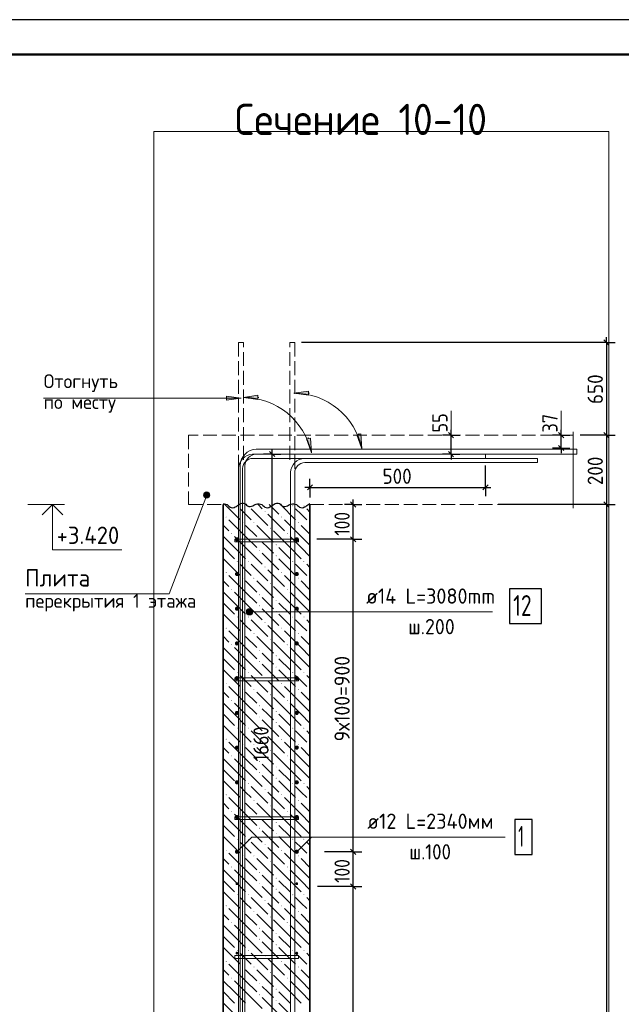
# Model space of a CAD drawing. Header units: millimetres. Extents: x 0 to 50400, y 0 to 35640.
# Tile 6 of 13: x 9701 to 20101, y 18624 to 35640. Entities that reach past the tile are written whole.
import ezdxf

# ---------------------------------------------------------------- set-up
doc = ezdxf.new("R2010")
doc.units = ezdxf.units.MM
doc.linetypes.add('______2', pattern=[324, 240, -84])
for name, color, linetype, lineweight in [('Standard', 7, 'Continuous', 25), ('Высотные отметки', 7, 'Continuous', 25), ('ЖБ Перекрытие верхний уровень', 7, 'Continuous', 35), ('ЖБ Стена верхний уровень', 7, 'Continuous', 35), ('Заголовок чертежа', 7, 'Continuous', 25), ('Позиционная метка диаметр_ шаг', 7, 'Continuous', 13), ('Позиционная метка линия выноска', 7, 'Continuous', 13), ('Примечания', 7, 'Continuous', 13)]:
    doc.layers.add(name, color=color, linetype=linetype, lineweight=lineweight)
doc.layers.add('Размерная выноска', color=7, linetype='Continuous')
for name, color, linetype, true_color in [('Стена обрамление Г-обр.', 7, 'Continuous', 0xa0a0a0), ('Стена фоновая арматура У1', 7, '______2', 0xa0a0a0), ('Стена фоновая арматура Х1', 7, '______2', 0xa0a0a0), ('Стена фоновая затяжка С-обр.', 7, '______2', 0xa0a0a0)]:
    doc.layers.add(name, color=color, linetype=linetype, true_color=true_color)
doc.styles.add('ISOCPEUR', font='txt')

msp = doc.modelspace()

# ---------------------------------------------------------------- hatches: boundary and pattern name
at = {"layer": 'ЖБ Стена верхний уровень', "linetype": 'Continuous', "lineweight": 18, "transparency": 33554687}
for points in [[(13454, 27237), (13462, 27245), (13470, 27237), (13462, 27229)], [(13646, 27237), (13654, 27245), (13662, 27237), (13654, 27229)], [(14414, 27237), (14422, 27245), (14430, 27237), (14422, 27229)], [(14606, 27237), (14614, 27245), (14622, 27237), (14614, 27229)], [(13934, 27141), (13942, 27149), (13950, 27141), (13942, 27133)], [(13262, 27045), (13270, 27053), (13278, 27045), (13270, 27037)], [(13550, 26949), (13558, 26957), (13566, 26949), (13558, 26941)], [(13742, 26949), (13750, 26957), (13758, 26949), (13750, 26941)], [(14222, 27045), (14230, 27053), (14238, 27045), (14230, 27037)], [(14510, 26949), (14518, 26957), (14526, 26949), (14518, 26941)], [(14702, 26949), (14710, 26957), (14718, 26949), (14710, 26941)], [(13358, 26757), (13366, 26765), (13374, 26757), (13366, 26749)], [(14030, 26853), (14038, 26861), (14046, 26853), (14038, 26845)], [(14318, 26757), (14326, 26765), (14334, 26757), (14326, 26749)], [(13838, 26661), (13846, 26669), (13854, 26661), (13846, 26653)], [(14126, 26565), (14134, 26573), (14142, 26565), (14134, 26557)], [(13838, 26469), (13846, 26477), (13854, 26469), (13846, 26461)], [(14126, 26373), (14134, 26381), (14142, 26373), (14134, 26365)], [(13454, 26277), (13462, 26285), (13470, 26277), (13462, 26269)], [(13646, 26277), (13654, 26285), (13662, 26277), (13654, 26269)], [(14414, 26277), (14422, 26285), (14430, 26277), (14422, 26269)], [(14606, 26277), (14614, 26285), (14622, 26277), (14614, 26269)], [(13262, 26085), (13270, 26093), (13278, 26085), (13270, 26077)], [(13934, 26181), (13942, 26189), (13950, 26181), (13942, 26173)], [(14222, 26085), (14230, 26093), (14238, 26085), (14230, 26077)], [(13550, 25989), (13558, 25997), (13566, 25989), (13558, 25981)], [(13742, 25989), (13750, 25997), (13758, 25989), (13750, 25981)], [(14030, 25893), (14038, 25901), (14046, 25893), (14038, 25885)], [(14510, 25989), (14518, 25997), (14526, 25989), (14518, 25981)], [(14702, 25989), (14710, 25997), (14718, 25989), (14710, 25981)], [(13358, 25797), (13366, 25805), (13374, 25797), (13366, 25789)], [(13838, 25701), (13846, 25709), (13854, 25701), (13846, 25693)], [(14318, 25797), (14326, 25805), (14334, 25797), (14326, 25789)], [(14126, 25605), (14134, 25613), (14142, 25605), (14134, 25597)], [(13838, 25509), (13846, 25517), (13854, 25509), (13846, 25501)], [(14126, 25413), (14134, 25421), (14142, 25413), (14134, 25405)], [(13454, 25317), (13462, 25325), (13470, 25317), (13462, 25309)], [(13646, 25317), (13654, 25325), (13662, 25317), (13654, 25309)], [(13934, 25221), (13942, 25229), (13950, 25221), (13942, 25213)], [(14414, 25317), (14422, 25325), (14430, 25317), (14422, 25309)], [(14606, 25317), (14614, 25325), (14622, 25317), (14614, 25309)], [(13262, 25125), (13270, 25133), (13278, 25125), (13270, 25117)], [(13550, 25029), (13558, 25037), (13566, 25029), (13558, 25021)], [(13742, 25029), (13750, 25037), (13758, 25029), (13750, 25021)], [(14222, 25125), (14230, 25133), (14238, 25125), (14230, 25117)], [(14510, 25029), (14518, 25037), (14526, 25029), (14518, 25021)], [(14702, 25029), (14710, 25037), (14718, 25029), (14710, 25021)], [(13358, 24837), (13366, 24845), (13374, 24837), (13366, 24829)], [(14030, 24933), (14038, 24941), (14046, 24933), (14038, 24925)], [(14318, 24837), (14326, 24845), (14334, 24837), (14326, 24829)], [(13838, 24741), (13846, 24749), (13854, 24741), (13846, 24733)], [(13838, 24549), (13846, 24557), (13854, 24549), (13846, 24541)], [(14126, 24645), (14134, 24653), (14142, 24645), (14134, 24637)], [(13454, 24357), (13462, 24365), (13470, 24357), (13462, 24349)], [(13646, 24357), (13654, 24365), (13662, 24357), (13654, 24349)], [(14126, 24453), (14134, 24461), (14142, 24453), (14134, 24445)], [(14414, 24357), (14422, 24365), (14430, 24357), (14422, 24349)], [(14606, 24357), (14614, 24365), (14622, 24357), (14614, 24349)], [(13262, 24165), (13270, 24173), (13278, 24165), (13270, 24157)], [(13934, 24261), (13942, 24269), (13950, 24261), (13942, 24253)], [(14222, 24165), (14230, 24173), (14238, 24165), (14230, 24157)], [(13550, 24069), (13558, 24077), (13566, 24069), (13558, 24061)], [(13742, 24069), (13750, 24077), (13758, 24069), (13750, 24061)], [(14510, 24069), (14518, 24077), (14526, 24069), (14518, 24061)], [(14702, 24069), (14710, 24077), (14718, 24069), (14710, 24061)], [(13358, 23877), (13366, 23885), (13374, 23877), (13366, 23869)], [(14030, 23973), (14038, 23981), (14046, 23973), (14038, 23965)], [(14318, 23877), (14326, 23885), (14334, 23877), (14326, 23869)], [(13838, 23781), (13846, 23789), (13854, 23781), (13846, 23773)], [(14126, 23685), (14134, 23693), (14142, 23685), (14134, 23677)], [(13838, 23589), (13846, 23597), (13854, 23589), (13846, 23581)], [(14126, 23493), (14134, 23501), (14142, 23493), (14134, 23485)], [(13454, 23397), (13462, 23405), (13470, 23397), (13462, 23389)], [(13646, 23397), (13654, 23405), (13662, 23397), (13654, 23389)], [(14414, 23397), (14422, 23405), (14430, 23397), (14422, 23389)], [(14606, 23397), (14614, 23405), (14622, 23397), (14614, 23389)], [(13262, 23205), (13270, 23213), (13278, 23205), (13270, 23197)], [(13934, 23301), (13942, 23309), (13950, 23301), (13942, 23293)], [(14222, 23205), (14230, 23213), (14238, 23205), (14230, 23197)], [(13550, 23109), (13558, 23117), (13566, 23109), (13558, 23101)], [(13742, 23109), (13750, 23117), (13758, 23109), (13750, 23101)], [(14030, 23013), (14038, 23021), (14046, 23013), (14038, 23005)], [(14510, 23109), (14518, 23117), (14526, 23109), (14518, 23101)], [(14702, 23109), (14710, 23117), (14718, 23109), (14710, 23101)], [(13358, 22917), (13366, 22925), (13374, 22917), (13366, 22909)], [(13838, 22821), (13846, 22829), (13854, 22821), (13846, 22813)], [(14318, 22917), (14326, 22925), (14334, 22917), (14326, 22909)], [(13838, 22629), (13846, 22637), (13854, 22629), (13846, 22621)], [(14126, 22725), (14134, 22733), (14142, 22725), (14134, 22717)], [(14126, 22533), (14134, 22541), (14142, 22533), (14134, 22525)], [(13454, 22437), (13462, 22445), (13470, 22437), (13462, 22429)], [(13646, 22437), (13654, 22445), (13662, 22437), (13654, 22429)], [(13934, 22341), (13942, 22349), (13950, 22341), (13942, 22333)], [(14414, 22437), (14422, 22445), (14430, 22437), (14422, 22429)], [(14606, 22437), (14614, 22445), (14622, 22437), (14614, 22429)], [(13262, 22245), (13270, 22253), (13278, 22245), (13270, 22237)], [(13550, 22149), (13558, 22157), (13566, 22149), (13558, 22141)], [(13742, 22149), (13750, 22157), (13758, 22149), (13750, 22141)], [(14222, 22245), (14230, 22253), (14238, 22245), (14230, 22237)], [(14510, 22149), (14518, 22157), (14526, 22149), (14518, 22141)], [(14702, 22149), (14710, 22157), (14718, 22149), (14710, 22141)], [(13358, 21957), (13366, 21965), (13374, 21957), (13366, 21949)], [(14030, 22053), (14038, 22061), (14046, 22053), (14038, 22045)], [(14318, 21957), (14326, 21965), (14334, 21957), (14326, 21949)], [(13838, 21861), (13846, 21869), (13854, 21861), (13846, 21853)], [(13838, 21669), (13846, 21677), (13854, 21669), (13846, 21661)], [(14126, 21765), (14134, 21773), (14142, 21765), (14134, 21757)], [(13454, 21477), (13462, 21485), (13470, 21477), (13462, 21469)], [(13646, 21477), (13654, 21485), (13662, 21477), (13654, 21469)], [(14126, 21573), (14134, 21581), (14142, 21573), (14134, 21565)], [(14414, 21477), (14422, 21485), (14430, 21477), (14422, 21469)], [(14606, 21477), (14614, 21485), (14622, 21477), (14614, 21469)], [(13262, 21285), (13270, 21293), (13278, 21285), (13270, 21277)], [(13934, 21381), (13942, 21389), (13950, 21381), (13942, 21373)], [(14222, 21285), (14230, 21293), (14238, 21285), (14230, 21277)], [(13550, 21189), (13558, 21197), (13566, 21189), (13558, 21181)], [(13742, 21189), (13750, 21197), (13758, 21189), (13750, 21181)], [(14030, 21093), (14038, 21101), (14046, 21093), (14038, 21085)], [(14510, 21189), (14518, 21197), (14526, 21189), (14518, 21181)], [(14702, 21189), (14710, 21197), (14718, 21189), (14710, 21181)], [(13358, 20997), (13366, 21005), (13374, 20997), (13366, 20989)], [(14318, 20997), (14326, 21005), (14334, 20997), (14326, 20989)], [(13838, 20901), (13846, 20909), (13854, 20901), (13846, 20893)], [(14126, 20805), (14134, 20813), (14142, 20805), (14134, 20797)], [(13838, 20709), (13846, 20717), (13854, 20709), (13846, 20701)], [(14126, 20613), (14134, 20621), (14142, 20613), (14134, 20605)], [(13454, 20517), (13462, 20525), (13470, 20517), (13462, 20509)], [(13646, 20517), (13654, 20525), (13662, 20517), (13654, 20509)], [(13934, 20421), (13942, 20429), (13950, 20421), (13942, 20413)], [(14414, 20517), (14422, 20525), (14430, 20517), (14422, 20509)], [(14606, 20517), (14614, 20525), (14622, 20517), (14614, 20509)], [(13262, 20325), (13270, 20333), (13278, 20325), (13270, 20317)], [(14222, 20325), (14230, 20333), (14238, 20325), (14230, 20317)], [(13550, 20229), (13558, 20237), (13566, 20229), (13558, 20221)], [(13742, 20229), (13750, 20237), (13758, 20229), (13750, 20221)], [(14030, 20133), (14038, 20141), (14046, 20133), (14038, 20125)], [(14510, 20229), (14518, 20237), (14526, 20229), (14518, 20221)], [(14702, 20229), (14710, 20237), (14718, 20229), (14710, 20221)], [(13358, 20037), (13366, 20045), (13374, 20037), (13366, 20029)], [(13838, 19941), (13846, 19949), (13854, 19941), (13846, 19933)], [(14318, 20037), (14326, 20045), (14334, 20037), (14326, 20029)], [(13838, 19749), (13846, 19757), (13854, 19749), (13846, 19741)], [(14126, 19845), (14134, 19853), (14142, 19845), (14134, 19837)], [(14126, 19653), (14134, 19661), (14142, 19653), (14134, 19645)], [(13454, 19557), (13462, 19565), (13470, 19557), (13462, 19549)], [(13646, 19557), (13654, 19565), (13662, 19557), (13654, 19549)], [(13934, 19461), (13942, 19469), (13950, 19461), (13942, 19453)], [(14414, 19557), (14422, 19565), (14430, 19557), (14422, 19549)], [(14606, 19557), (14614, 19565), (14622, 19557), (14614, 19549)], [(13262, 19365), (13270, 19373), (13278, 19365), (13270, 19357)], [(13550, 19269), (13558, 19277), (13566, 19269), (13558, 19261)], [(13742, 19269), (13750, 19277), (13758, 19269), (13750, 19261)], [(14222, 19365), (14230, 19373), (14238, 19365), (14230, 19357)], [(14510, 19269), (14518, 19277), (14526, 19269), (14518, 19261)], [(14702, 19269), (14710, 19277), (14718, 19269), (14710, 19261)], [(13358, 19077), (13366, 19085), (13374, 19077), (13366, 19069)], [(14030, 19173), (14038, 19181), (14046, 19173), (14038, 19165)], [(14318, 19077), (14326, 19085), (14334, 19077), (14326, 19069)], [(13838, 18981), (13846, 18989), (13854, 18981), (13846, 18973)], [(14126, 18885), (14134, 18893), (14142, 18885), (14134, 18877)], [(13838, 18789), (13846, 18797), (13854, 18789), (13846, 18781)], [(14126, 18693), (14134, 18701), (14142, 18693), (14134, 18685)]]:
    msp.add_hatch(color=7, dxfattribs=at).paths.add_polyline_path(points, flags=16)
at = {"layer": 'Позиционная метка линия выноска', "linetype": 'Continuous', "lineweight": 13, "transparency": 33554687}
for points in [[(12882, 27416), (12985, 27405), (12884, 27444)], [(12893, 27391), (12968, 27383), (12882, 27416)], [(12882, 27416), (12968, 27383), (12985, 27405)], [(12884, 27444), (12988, 27433), (12901, 27466)], [(12884, 27444), (12985, 27405), (12988, 27433)], [(12901, 27466), (12976, 27458), (12926, 27477)], [(12901, 27466), (12988, 27433), (12976, 27458)], [(12926, 27477), (12976, 27458), (12954, 27475)], [(12943, 27371), (12893, 27391), (12915, 27374)], [(12893, 27391), (12943, 27371), (12968, 27383)], [(13627, 25379), (13627, 25433), (13620, 25406)], [(13647, 25359), (13647, 25452), (13627, 25433)], [(13647, 25359), (13627, 25433), (13627, 25379)], [(13674, 25352), (13674, 25460), (13647, 25452)], [(13674, 25352), (13647, 25452), (13647, 25359)], [(13701, 25359), (13701, 25452), (13674, 25460)], [(13701, 25359), (13674, 25460), (13674, 25352)], [(13720, 25379), (13720, 25433), (13701, 25452)], [(13720, 25379), (13701, 25452), (13701, 25359)], [(13720, 25433), (13720, 25379), (13728, 25406)]]:
    msp.add_hatch(color=7, dxfattribs=at).paths.add_polyline_path(points)
at = {"layer": 'Примечания', "linetype": 'Continuous', "lineweight": 13, "transparency": 33554687}
for points in [[(13278, 29063), (13530, 29099), (13278, 29135)], [(13819, 29149), (13567, 29113), (13819, 29077)], [(14692, 29221), (14440, 29185), (14692, 29149)]]:
    msp.add_hatch(color=7, dxfattribs=at).paths.add_polyline_path(points)
for points in [[(15600, 28480), (15616, 28226), (15530, 28466)], [(14727, 28408), (14743, 28154), (14657, 28394)]]:
    msp.add_hatch(color=7, dxfattribs=at).paths.add_polyline_path(points, flags=16)
at = {"layer": 'Стена фоновая арматура У1', "linetype": 'Continuous', "lineweight": 13, "transparency": 33554687}
for points in [[(13480, 20708), (13478, 20718), (13473, 20725), (13465, 20731), (13456, 20732), (13447, 20731), (13439, 20725), (13434, 20718), (13432, 20708), (13434, 20699), (13439, 20691), (13447, 20686), (13456, 20684), (13465, 20686), (13473, 20691), (13478, 20699)], [(14515, 20708), (14513, 20718), (14508, 20725), (14500, 20731), (14491, 20732), (14482, 20731), (14474, 20725), (14469, 20718), (14467, 20708), (14469, 20699), (14474, 20691), (14482, 20686), (14491, 20684), (14500, 20686), (14508, 20691), (14513, 20699)], [(13480, 19508), (13478, 19518), (13473, 19525), (13465, 19531), (13456, 19532), (13447, 19531), (13439, 19525), (13434, 19518), (13432, 19508), (13434, 19499), (13439, 19491), (13447, 19486), (13456, 19484), (13465, 19486), (13473, 19491), (13478, 19499)], [(14515, 19508), (14513, 19518), (14508, 19525), (14500, 19531), (14491, 19532), (14482, 19531), (14474, 19525), (14469, 19518), (14467, 19508), (14469, 19499), (14474, 19491), (14482, 19486), (14491, 19484), (14500, 19486), (14508, 19491), (14513, 19499)]]:
    msp.add_hatch(color=7, dxfattribs=at).paths.add_polyline_path(points)
at = {"layer": 'Стена фоновая арматура Х1', "linetype": 'Continuous', "lineweight": 18, "transparency": 33554687}
for points in [[(13492, 26660), (13489, 26674), (13481, 26686), (13470, 26694), (13456, 26696), (13442, 26694), (13431, 26686), (13423, 26674), (13420, 26660), (13423, 26647), (13431, 26635), (13442, 26627), (13456, 26624), (13470, 26627), (13481, 26635), (13489, 26647)], [(14527, 26660), (14524, 26674), (14517, 26686), (14505, 26694), (14491, 26696), (14477, 26694), (14466, 26686), (14458, 26674), (14455, 26660), (14458, 26647), (14466, 26635), (14477, 26627), (14491, 26624), (14505, 26627), (14517, 26635), (14524, 26647)], [(13492, 26060), (13489, 26074), (13481, 26086), (13470, 26094), (13456, 26096), (13442, 26094), (13431, 26086), (13423, 26074), (13420, 26060), (13423, 26047), (13431, 26035), (13442, 26027), (13456, 26024), (13470, 26027), (13481, 26035), (13489, 26047)], [(14527, 26060), (14524, 26074), (14517, 26086), (14505, 26094), (14491, 26096), (14477, 26094), (14466, 26086), (14458, 26074), (14455, 26060), (14458, 26047), (14466, 26035), (14477, 26027), (14491, 26024), (14505, 26027), (14517, 26035), (14524, 26047)], [(13492, 25460), (13489, 25474), (13481, 25486), (13470, 25494), (13456, 25496), (13442, 25494), (13431, 25486), (13423, 25474), (13420, 25460), (13423, 25447), (13431, 25435), (13442, 25427), (13456, 25424), (13470, 25427), (13481, 25435), (13489, 25447)], [(14527, 25460), (14524, 25474), (14517, 25486), (14505, 25494), (14491, 25496), (14477, 25494), (14466, 25486), (14458, 25474), (14455, 25460), (14458, 25447), (14466, 25435), (14477, 25427), (14491, 25424), (14505, 25427), (14517, 25435), (14524, 25447)], [(13492, 24860), (13489, 24874), (13481, 24886), (13470, 24894), (13456, 24896), (13442, 24894), (13431, 24886), (13423, 24874), (13420, 24860), (13423, 24847), (13431, 24835), (13442, 24827), (13456, 24824), (13470, 24827), (13481, 24835), (13489, 24847)], [(14527, 24860), (14524, 24874), (14517, 24886), (14505, 24894), (14491, 24896), (14477, 24894), (14466, 24886), (14458, 24874), (14455, 24860), (14458, 24847), (14466, 24835), (14477, 24827), (14491, 24824), (14505, 24827), (14517, 24835), (14524, 24847)], [(13492, 24260), (13489, 24274), (13481, 24286), (13470, 24294), (13456, 24296), (13442, 24294), (13431, 24286), (13423, 24274), (13420, 24260), (13423, 24247), (13431, 24235), (13442, 24227), (13456, 24224), (13470, 24227), (13481, 24235), (13489, 24247)], [(14527, 24260), (14524, 24274), (14517, 24286), (14505, 24294), (14491, 24296), (14477, 24294), (14466, 24286), (14458, 24274), (14455, 24260), (14458, 24247), (14466, 24235), (14477, 24227), (14491, 24224), (14505, 24227), (14517, 24235), (14524, 24247)], [(13492, 23660), (13489, 23674), (13481, 23686), (13470, 23694), (13456, 23696), (13442, 23694), (13431, 23686), (13423, 23674), (13420, 23660), (13423, 23647), (13431, 23635), (13442, 23627), (13456, 23624), (13470, 23627), (13481, 23635), (13489, 23647)], [(14527, 23660), (14524, 23674), (14517, 23686), (14505, 23694), (14491, 23696), (14477, 23694), (14466, 23686), (14458, 23674), (14455, 23660), (14458, 23647), (14466, 23635), (14477, 23627), (14491, 23624), (14505, 23627), (14517, 23635), (14524, 23647)], [(13492, 23060), (13489, 23074), (13481, 23086), (13470, 23094), (13456, 23096), (13442, 23094), (13431, 23086), (13423, 23074), (13420, 23060), (13423, 23047), (13431, 23035), (13442, 23027), (13456, 23024), (13470, 23027), (13481, 23035), (13489, 23047)], [(14527, 23060), (14524, 23074), (14517, 23086), (14505, 23094), (14491, 23096), (14477, 23094), (14466, 23086), (14458, 23074), (14455, 23060), (14458, 23047), (14466, 23035), (14477, 23027), (14491, 23024), (14505, 23027), (14517, 23035), (14524, 23047)], [(13492, 22460), (13489, 22474), (13481, 22486), (13470, 22494), (13456, 22496), (13442, 22494), (13431, 22486), (13423, 22474), (13420, 22460), (13423, 22447), (13431, 22435), (13442, 22427), (13456, 22424), (13470, 22427), (13481, 22435), (13489, 22447)], [(14527, 22460), (14524, 22474), (14517, 22486), (14505, 22494), (14491, 22496), (14477, 22494), (14466, 22486), (14458, 22474), (14455, 22460), (14458, 22447), (14466, 22435), (14477, 22427), (14491, 22424), (14505, 22427), (14517, 22435), (14524, 22447)], [(13492, 21860), (13489, 21874), (13481, 21886), (13470, 21894), (13456, 21896), (13442, 21894), (13431, 21886), (13423, 21874), (13420, 21860), (13423, 21847), (13431, 21835), (13442, 21827), (13456, 21824), (13470, 21827), (13481, 21835), (13489, 21847)], [(14527, 21860), (14524, 21874), (14517, 21886), (14505, 21894), (14491, 21896), (14477, 21894), (14466, 21886), (14458, 21874), (14455, 21860), (14458, 21847), (14466, 21835), (14477, 21827), (14491, 21824), (14505, 21827), (14517, 21835), (14524, 21847)], [(13492, 21260), (13489, 21274), (13481, 21286), (13470, 21294), (13456, 21296), (13442, 21294), (13431, 21286), (13423, 21274), (13420, 21260), (13423, 21247), (13431, 21235), (13442, 21227), (13456, 21224), (13470, 21227), (13481, 21235), (13489, 21247)], [(14527, 21260), (14524, 21274), (14517, 21286), (14505, 21294), (14491, 21296), (14477, 21294), (14466, 21286), (14458, 21274), (14455, 21260), (14458, 21247), (14466, 21235), (14477, 21227), (14491, 21224), (14505, 21227), (14517, 21235), (14524, 21247)]]:
    msp.add_hatch(color=7, dxfattribs=at).paths.add_polyline_path(points)

# ---------------------------------------------------------------- linework, layer by layer
at = {"layer": 'Standard', "color": 7, "linetype": 'Continuous', "lineweight": -3, "transparency": 33554687}
for p, q in [((19843, 30062), (19843, 30152)), ((19843, 30062), (14575, 30062)), ((19843, 30062), (19693, 30062)), ((19843, 30062), (19993, 30062)), ((17158, 28460), (17008, 28460)), ((17158, 28460), (17158, 28550)), ((17158, 28460), (17308, 28460)), ((17158, 28460), (17158, 28460)), ((19060, 28460), (18910, 28460)), ((19060, 28460), (19060, 28550)), ((19060, 28460), (19210, 28460)), ((19060, 28460), (19060, 28460)), ((19843, 28460), (19693, 28460)), ((19843, 28460), (19993, 28460)), ((19843, 28460), (19843, 27260)), ((14065, 28134), (13915, 28134)), ((14065, 28134), (14065, 28224)), ((14065, 28134), (14215, 28134)), ((14065, 28134), (14065, 28134)), ((17158, 28130), (17008, 28130)), ((17158, 28130), (17308, 28130)), ((17158, 28130), (17158, 28130)), ((17158, 28130), (17158, 28040)), ((19060, 28238), (18910, 28238)), ((19060, 28238), (19210, 28238)), ((19060, 28238), (19060, 28238)), ((19060, 28238), (19060, 28148)), ((17755, 27558), (17755, 27938)), ((14719, 27558), (14719, 27708)), ((17755, 27558), (17755, 27708)), ((14719, 27558), (14629, 27558)), ((14719, 27558), (14719, 27408)), ((14719, 27558), (14719, 27380)), ((14719, 27558), (17755, 27558)), ((17755, 27558), (17755, 27408)), ((17755, 27558), (17845, 27558)), ((15466, 27260), (15316, 27260)), ((15466, 27260), (15366, 27260)), ((15466, 27260), (15466, 27350)), ((15466, 27260), (15616, 27260)), ((15466, 26660), (15466, 27260)), ((19843, 27260), (19693, 27260)), ((19843, 27260), (19993, 27260)), ((19843, 27260), (19843, 5780)), ((15466, 26660), (15316, 26660)), ((15466, 26660), (15616, 26660)), ((15466, 21260), (15466, 26660)), ((15466, 21260), (15316, 21260)), ((15466, 21260), (15616, 21260)), ((15466, 20660), (15466, 21260)), ((15466, 20660), (15316, 20660)), ((15466, 20660), (15616, 20660)), ((15466, 9860), (15466, 20660))]:
    msp.add_line(p, q, dxfattribs=at)
at = {"layer": 'Standard', "color": 7, "linetype": 'Continuous', "lineweight": 25, "transparency": 33554687}
for p, q in [((19798, 30107), (19888, 30017)), ((17203, 28415), (17113, 28505)), ((19105, 28415), (19015, 28505)), ((19798, 28505), (19888, 28415)), ((19105, 28193), (19015, 28283)), ((14110, 28089), (14020, 28179)), ((17203, 28085), (17113, 28175)), ((14674, 27513), (14764, 27603)), ((17710, 27513), (17800, 27603)), ((15511, 27215), (15421, 27305)), ((19798, 27305), (19888, 27215)), ((15511, 26615), (15421, 26705)), ((15511, 21215), (15421, 21305)), ((15511, 20615), (15421, 20705))]:
    msp.add_line(p, q, dxfattribs=at)
at = {"layer": 'Standard', "color": 7, "linetype": 'Continuous', "lineweight": 13, "transparency": 33554687}
for p, q in [((17158, 28460), (17158, 28880)), ((19060, 28460), (19060, 28880)), ((9841, 27260), (10477, 27260))]:
    msp.add_line(p, q, dxfattribs=at)
at = {"layer": 'Standard', "color": 7, "linetype": 'Continuous', "lineweight": 25, "transparency": 33554687}
msp.add_lwpolyline([(0, 0), (50400, 0), (50400, 35640), (0, 35640), (0, 0)], close=True, dxfattribs=at)
at = {"layer": 'Standard', "color": 7, "linetype": 'Continuous', "lineweight": 13, "transparency": 33554687}
for points in [[(50400, 35640), (0, 35640), (0, 0), (50400, 0), (50400, 35640)], [(10268, 27260), (10268, 26480), (11468, 26480)]]:
    msp.add_lwpolyline(points, dxfattribs=at)
at = {"layer": 'Standard', "color": 7, "linetype": 'Continuous', "lineweight": 50, "transparency": 33554687}
msp.add_lwpolyline([(2400, 35040), (49800, 35040), (49800, 600), (2400, 600), (2400, 35040)], close=True, dxfattribs=at)
at = {"layer": 'Standard', "color": 254, "linetype": 'Continuous', "lineweight": 13, "true_color": 0xc4c4ff, "transparency": 33554687}
msp.add_lwpolyline([(12019, 2438), (19888, 2438), (19888, 33708), (12019, 33708), (12019, 2438)], dxfattribs=at)
at = {"layer": 'Standard', "color": 7, "linetype": 'Continuous', "lineweight": -3, "transparency": 33554687}
for points in [[(19843, 30062), (19843, 28876), (19843, 28876), (19843, 28460)], [(17158, 28130), (17158, 28384), (17158, 28384), (17158, 28460)], [(19060, 28238), (19060, 28384), (19060, 28384), (19060, 28460)], [(19843, 28460), (19823, 28460), (19823, 28460), (19823, 28460), (19823, 28460), (19823, 28460), (19823, 28460), (19387, 28460)], [(14065, 18168), (14065, 22706), (14065, 22706), (14065, 28134)], [(19843, 27260), (19823, 27260), (19823, 27260), (19823, 27260), (19823, 27260), (17970, 27260)], [(15466, 26660), (15445, 26660), (15445, 26660), (14839, 26660)], [(15466, 21260), (15445, 21260), (15445, 21260), (15445, 21260), (15445, 21260), (14971, 21260)], [(15466, 20660), (15445, 20660), (15445, 20660), (15445, 20660), (15445, 20660), (15445, 20660), (15445, 20660), (14851, 20660)]]:
    msp.add_lwpolyline(points, dxfattribs=at)
at = {"layer": 'Standard', "color": 7, "linetype": 'Continuous', "lineweight": 35, "transparency": 33554687}
msp.add_lwpolyline([(10090, 27082), (10268, 27260), (10446, 27082)], dxfattribs=at)
at = {"layer": 'ЖБ Перекрытие верхний уровень', "color": 7, "linetype": '______2', "lineweight": 18, "transparency": 33554687}
for p, q in [((12619, 28460), (12619, 27260)), ((19267, 28460), (12619, 28460)), ((12619, 27260), (13219, 27260)), ((14719, 27260), (19267, 27260))]:
    msp.add_line(p, q, dxfattribs=at)
at = {"layer": 'ЖБ Стена верхний уровень', "color": 7, "linetype": 'Continuous', "lineweight": 35, "transparency": 33554687}
for p, q in [((13219, 27260), (13219, 5780)), ((14719, 5780), (14719, 27260))]:
    msp.add_line(p, q, dxfattribs=at)
at = {"layer": 'ЖБ Стена верхний уровень', "color": 9, "linetype": 'Continuous', "lineweight": 18, "true_color": 0xc7c7c7, "transparency": 33554687}
for p, q in [((13247, 27260), (13510, 26997)), ((13823, 27260), (13894, 27189)), ((14015, 27260), (14182, 27093)), ((14207, 27260), (14470, 26997)), ((13219, 27096), (13222, 27093)), ((13606, 27093), (13510, 27189)), ((13702, 26997), (13606, 27093)), ((13702, 27189), (13990, 26901)), ((13990, 27093), (14278, 26805)), ((14566, 27093), (14470, 27189)), ((14662, 26997), (14566, 27093)), ((14662, 27189), (14719, 27132)), ((13219, 26904), (13318, 26805)), ((13606, 26709), (13318, 26997)), ((13606, 26901), (13798, 26709)), ((13798, 26901), (14086, 26613)), ((14566, 26709), (14278, 26997)), ((14566, 26901), (14719, 26748)), ((14374, 26517), (14086, 26805)), ((13414, 26517), (13219, 26712)), ((13414, 26709), (13606, 26517)), ((13606, 26709), (13798, 26517)), ((13990, 26517), (13894, 26613)), ((14374, 26709), (14566, 26517)), ((14566, 26709), (14719, 26556)), ((13222, 26517), (13414, 26325)), ((13414, 26517), (13606, 26325)), ((13606, 26517), (13894, 26229)), ((13894, 26421), (14182, 26133)), ((14086, 26421), (13990, 26517)), ((14182, 26517), (14374, 26325)), ((14374, 26517), (14566, 26325)), ((14566, 26517), (14719, 26364)), ((13222, 26325), (13510, 26037)), ((13606, 26133), (13510, 26229)), ((13702, 26229), (13990, 25941)), ((14182, 26325), (14470, 26037)), ((14566, 26133), (14470, 26229)), ((14662, 26229), (14719, 26172)), ((13219, 26136), (13222, 26133)), ((13606, 25749), (13318, 26037)), ((13702, 26037), (13606, 26133)), ((13990, 26133), (14278, 25845)), ((14566, 25749), (14278, 26037)), ((14662, 26037), (14566, 26133)), ((13219, 25944), (13318, 25845)), ((13606, 25941), (13798, 25749)), ((13798, 25941), (14086, 25653)), ((14566, 25941), (14719, 25788)), ((13414, 25557), (13219, 25752)), ((13414, 25749), (13606, 25557)), ((13606, 25749), (13798, 25557)), ((14374, 25557), (14086, 25845)), ((14374, 25749), (14566, 25557)), ((14566, 25749), (14719, 25596)), ((13222, 25557), (13414, 25365)), ((13414, 25557), (13606, 25365)), ((13606, 25557), (13894, 25269)), ((13990, 25557), (13894, 25653)), ((14086, 25461), (13990, 25557)), ((14182, 25557), (14374, 25365)), ((14374, 25557), (14566, 25365)), ((14566, 25557), (14719, 25404)), ((13222, 25365), (13510, 25077)), ((13894, 25461), (14182, 25173)), ((14182, 25365), (14470, 25077)), ((13606, 25173), (13510, 25269)), ((13702, 25269), (13990, 24981)), ((14566, 25173), (14470, 25269)), ((14662, 25269), (14719, 25212)), ((13219, 25176), (13222, 25173)), ((13606, 24789), (13318, 25077)), ((13702, 25077), (13606, 25173)), ((13990, 25173), (14278, 24885)), ((14566, 24789), (14278, 25077)), ((14662, 25077), (14566, 25173)), ((13219, 24984), (13318, 24885)), ((13606, 24981), (13798, 24789)), ((13798, 24981), (14086, 24693)), ((14374, 24597), (14086, 24885)), ((14566, 24981), (14719, 24828)), ((13414, 24597), (13219, 24792)), ((13414, 24789), (13606, 24597)), ((13606, 24789), (13798, 24597)), ((13990, 24597), (13894, 24693)), ((14374, 24789), (14566, 24597)), ((14566, 24789), (14719, 24636)), ((13222, 24597), (13414, 24405)), ((13414, 24597), (13606, 24405)), ((13606, 24597), (13894, 24309)), ((14086, 24501), (13990, 24597)), ((14182, 24597), (14374, 24405)), ((14374, 24597), (14566, 24405)), ((14566, 24597), (14719, 24444)), ((13222, 24405), (13510, 24117)), ((13894, 24501), (14182, 24213)), ((14182, 24405), (14470, 24117)), ((13219, 24216), (13222, 24213)), ((13606, 24213), (13510, 24309)), ((13702, 24117), (13606, 24213)), ((13702, 24309), (13990, 24021)), ((13990, 24213), (14278, 23925)), ((14566, 24213), (14470, 24309)), ((14662, 24117), (14566, 24213)), ((14662, 24309), (14719, 24252)), ((13219, 24024), (13318, 23925)), ((13606, 23829), (13318, 24117)), ((13606, 24021), (13798, 23829)), ((13798, 24021), (14086, 23733)), ((14566, 23829), (14278, 24117)), ((14566, 24021), (14719, 23868)), ((13414, 23637), (13219, 23832)), ((13414, 23829), (13606, 23637)), ((13606, 23829), (13798, 23637)), ((14374, 23637), (14086, 23925)), ((14374, 23829), (14566, 23637)), ((14566, 23829), (14719, 23676)), ((13990, 23637), (13894, 23733)), ((13222, 23637), (13414, 23445)), ((13414, 23637), (13606, 23445)), ((13606, 23637), (13894, 23349)), ((13894, 23541), (14182, 23253)), ((14086, 23541), (13990, 23637)), ((14182, 23637), (14374, 23445)), ((14374, 23637), (14566, 23445)), ((14566, 23637), (14719, 23484)), ((13222, 23445), (13510, 23157)), ((13606, 23253), (13510, 23349)), ((13702, 23349), (13990, 23061)), ((14182, 23445), (14470, 23157)), ((14566, 23253), (14470, 23349)), ((14662, 23349), (14719, 23292)), ((13219, 23256), (13222, 23253)), ((13606, 22869), (13318, 23157)), ((13702, 23157), (13606, 23253)), ((13990, 23253), (14278, 22965)), ((14566, 22869), (14278, 23157)), ((14662, 23157), (14566, 23253)), ((13219, 23064), (13318, 22965)), ((13606, 23061), (13798, 22869)), ((13798, 23061), (14086, 22773)), ((14566, 23061), (14719, 22908)), ((13414, 22677), (13219, 22872)), ((13414, 22869), (13606, 22677)), ((13606, 22869), (13798, 22677)), ((14374, 22677), (14086, 22965)), ((14374, 22869), (14566, 22677)), ((14566, 22869), (14719, 22716)), ((13222, 22677), (13414, 22485)), ((13414, 22677), (13606, 22485)), ((13606, 22677), (13894, 22389)), ((13990, 22677), (13894, 22773)), ((14086, 22581), (13990, 22677)), ((14182, 22677), (14374, 22485)), ((14374, 22677), (14566, 22485)), ((14566, 22677), (14719, 22524)), ((13222, 22485), (13510, 22197)), ((13894, 22581), (14182, 22293)), ((14182, 22485), (14470, 22197)), ((13219, 22296), (13222, 22293)), ((13606, 22293), (13510, 22389)), ((13702, 22197), (13606, 22293)), ((13702, 22389), (13990, 22101)), ((13990, 22293), (14278, 22005)), ((14566, 22293), (14470, 22389)), ((14662, 22197), (14566, 22293)), ((14662, 22389), (14719, 22332)), ((13606, 21909), (13318, 22197)), ((14566, 21909), (14278, 22197)), ((13219, 22104), (13318, 22005)), ((13606, 22101), (13798, 21909)), ((13798, 22101), (14086, 21813)), ((14374, 21717), (14086, 22005)), ((14566, 22101), (14719, 21948)), ((13414, 21717), (13219, 21912)), ((13414, 21909), (13606, 21717)), ((13606, 21909), (13798, 21717)), ((13990, 21717), (13894, 21813)), ((14374, 21909), (14566, 21717)), ((14566, 21909), (14719, 21756)), ((13222, 21717), (13414, 21525)), ((13414, 21717), (13606, 21525)), ((13606, 21717), (13894, 21429)), ((13894, 21621), (14182, 21333)), ((14086, 21621), (13990, 21717)), ((14182, 21717), (14374, 21525)), ((14374, 21717), (14566, 21525)), ((14566, 21717), (14719, 21564)), ((13222, 21525), (13510, 21237)), ((14182, 21525), (14470, 21237)), ((13219, 21336), (13222, 21333)), ((13606, 21333), (13510, 21429)), ((13702, 21237), (13606, 21333)), ((13702, 21429), (13990, 21141)), ((13990, 21333), (14278, 21045)), ((14566, 21333), (14470, 21429)), ((14662, 21237), (14566, 21333)), ((14662, 21429), (14719, 21372)), ((13219, 21144), (13318, 21045)), ((13606, 20949), (13318, 21237)), ((13606, 21141), (13798, 20949)), ((13798, 21141), (14086, 20853)), ((14566, 20949), (14278, 21237)), ((14566, 21141), (14719, 20988)), ((13414, 20757), (13219, 20952)), ((13414, 20949), (13606, 20757)), ((13606, 20949), (13798, 20757)), ((14374, 20757), (14086, 21045)), ((14374, 20949), (14566, 20757)), ((14566, 20949), (14719, 20796)), ((13990, 20757), (13894, 20853)), ((13222, 20757), (13414, 20565)), ((13414, 20757), (13606, 20565)), ((13606, 20757), (13894, 20469)), ((13894, 20661), (14182, 20373)), ((14086, 20661), (13990, 20757)), ((14182, 20757), (14374, 20565)), ((14374, 20757), (14566, 20565)), ((14566, 20757), (14719, 20604)), ((13222, 20565), (13510, 20277)), ((13606, 20373), (13510, 20469)), ((13702, 20469), (13990, 20181)), ((14182, 20565), (14470, 20277)), ((14566, 20373), (14470, 20469)), ((14662, 20469), (14719, 20412)), ((13219, 20376), (13222, 20373)), ((13606, 19989), (13318, 20277)), ((13702, 20277), (13606, 20373)), ((13990, 20373), (14278, 20085)), ((14566, 19989), (14278, 20277)), ((14662, 20277), (14566, 20373)), ((13219, 20184), (13318, 20085)), ((13606, 20181), (13798, 19989)), ((13798, 20181), (14086, 19893)), ((14374, 19797), (14086, 20085)), ((14566, 20181), (14719, 20028)), ((13414, 19797), (13219, 19992)), ((13414, 19989), (13606, 19797)), ((13606, 19989), (13798, 19797)), ((14374, 19989), (14566, 19797)), ((14566, 19989), (14719, 19836)), ((13222, 19797), (13414, 19605)), ((13414, 19797), (13606, 19605)), ((13606, 19797), (13894, 19509)), ((13990, 19797), (13894, 19893)), ((14086, 19701), (13990, 19797)), ((14182, 19797), (14374, 19605)), ((14374, 19797), (14566, 19605)), ((14566, 19797), (14719, 19644)), ((13222, 19605), (13510, 19317)), ((13894, 19701), (14182, 19413)), ((14182, 19605), (14470, 19317)), ((13219, 19416), (13222, 19413)), ((13606, 19413), (13510, 19509)), ((13702, 19317), (13606, 19413)), ((13702, 19509), (13990, 19221)), ((13990, 19413), (14278, 19125)), ((14566, 19413), (14470, 19509)), ((14662, 19317), (14566, 19413)), ((14662, 19509), (14719, 19452)), ((13606, 19029), (13318, 19317)), ((14566, 19029), (14278, 19317)), ((13219, 19224), (13318, 19125)), ((13606, 19221), (13798, 19029)), ((13798, 19221), (14086, 18933)), ((14374, 18837), (14086, 19125)), ((14566, 19221), (14719, 19068)), ((13414, 18837), (13219, 19032)), ((13414, 19029), (13606, 18837)), ((13606, 19029), (13798, 18837)), ((13990, 18837), (13894, 18933)), ((14374, 19029), (14566, 18837)), ((14566, 19029), (14719, 18876)), ((13222, 18837), (13414, 18645)), ((13414, 18837), (13606, 18645)), ((13606, 18837), (13894, 18549)), ((13894, 18741), (14182, 18453)), ((14086, 18741), (13990, 18837)), ((14182, 18837), (14374, 18645)), ((14374, 18837), (14566, 18645)), ((14566, 18837), (14719, 18684)), ((13222, 18645), (13510, 18357)), ((14182, 18645), (14470, 18357))]:
    msp.add_line(p, q, dxfattribs=at)
at = {"layer": 'Позиционная метка линия выноска', "color": 7, "linetype": 'Continuous', "lineweight": 13, "transparency": 33554687}
for p, q in [((12285, 25718), (12935, 27424)), ((12884, 27444), (12884, 27444)), ((12954, 27475), (12954, 27475)), ((12985, 27405), (12985, 27405)), ((12915, 27374), (12915, 27374)), ((12285, 25718), (9794, 25718)), ((13620, 25406), (13620, 25406)), ((13674, 25460), (13674, 25460)), ((17874, 25406), (13674, 25406)), ((13728, 25406), (13728, 25406)), ((13674, 25352), (13674, 25352)), ((14491, 21260), (14746, 21515))]:
    msp.add_line(p, q, dxfattribs=at)
msp.add_lwpolyline([(13456, 21260), (13711, 21515), (18091, 21515)], dxfattribs=at)
for centre in [(12935, 27424), (13674, 25406)]:
    msp.add_circle(centre, 54, dxfattribs=at)
at = {"layer": 'Примечания', "color": 7, "linetype": '______2', "lineweight": 13, "transparency": 33554687}
for p, q in [((13567, 30062), (13483, 30062)), ((13483, 30062), (13483, 27842)), ((13567, 28036), (13567, 30062)), ((14371, 28036), (14371, 30062)), ((14371, 30062), (14455, 30062)), ((14455, 30062), (14455, 27842))]:
    msp.add_line(p, q, dxfattribs=at)
at = {"layer": 'Примечания', "color": 7, "linetype": 'Continuous', "lineweight": 13, "transparency": 33554687}
for p, q in [((10115, 29099), (13530, 29099)), ((13278, 29099), (13260, 29099)), ((13530, 29099), (13278, 29135)), ((13278, 29135), (13278, 29063)), ((13278, 29063), (13530, 29099)), ((13530, 29099), (13530, 29099)), ((13530, 29099), (13530, 29099)), ((13530, 29099), (13530, 29099)), ((13819, 29149), (13567, 29113)), ((13567, 29113), (13567, 29113)), ((13567, 29113), (13567, 29113)), ((13567, 29113), (13567, 29113)), ((13567, 29113), (13819, 29077)), ((13819, 29077), (13819, 29149)), ((13819, 29113), (13837, 29113)), ((14692, 29221), (14440, 29185)), ((14440, 29185), (14440, 29185)), ((14440, 29185), (14440, 29185)), ((14440, 29185), (14440, 29185)), ((14440, 29185), (14692, 29149)), ((14692, 29149), (14692, 29221)), ((14692, 29185), (14710, 29185)), ((14692, 28401), (14688, 28419)), ((15530, 28466), (15600, 28480)), ((15616, 28226), (15530, 28466)), ((15565, 28473), (15561, 28490)), ((15600, 28480), (15616, 28226)), ((14657, 28394), (14727, 28408)), ((14743, 28154), (14657, 28394)), ((14727, 28408), (14743, 28154)), ((14743, 28154), (14743, 28154)), ((14743, 28154), (14743, 28154)), ((14743, 28154), (14743, 28154)), ((15616, 28226), (15616, 28226)), ((15616, 28226), (15616, 28226)), ((15616, 28226), (15616, 28226))]:
    msp.add_line(p, q, dxfattribs=at)
at = {"layer": 'Примечания', "color": 7, "linetype": 'Continuous', "lineweight": 25, "transparency": 33554687}
for points in [[(13219, 27271), (13241, 27271), (13265, 27268), (13287, 27260), (13304, 27247), (13319, 27231), (13337, 27218), (13359, 27210), (13382, 27206), (13406, 27211), (13427, 27219), (13448, 27229), (13466, 27242), (13483, 27255), (13500, 27269), (13520, 27280), (13543, 27286), (13567, 27285), (13590, 27279), (13608, 27266), (13623, 27251), (13640, 27237), (13661, 27227), (13685, 27225), (13708, 27230), (13729, 27239), (13749, 27250), (13770, 27260), (13791, 27269), (13814, 27274), (13819, 27274)], [(13819, 27271), (13841, 27271), (13865, 27268), (13887, 27260), (13904, 27247), (13919, 27231), (13937, 27218), (13959, 27210), (13982, 27206), (14006, 27211), (14027, 27219), (14048, 27229), (14066, 27242), (14083, 27255), (14100, 27269), (14120, 27280), (14143, 27286), (14167, 27285), (14190, 27279), (14208, 27266), (14223, 27251), (14240, 27237), (14261, 27227), (14285, 27225), (14308, 27230), (14329, 27239), (14349, 27250), (14370, 27260), (14391, 27269), (14414, 27274), (14419, 27274)], [(14419, 27271), (14441, 27271), (14465, 27268), (14487, 27260), (14504, 27247), (14519, 27231), (14537, 27218), (14559, 27210), (14582, 27206), (14606, 27211), (14627, 27219), (14648, 27229), (14666, 27242), (14683, 27255), (14700, 27269), (14719, 27279)]]:
    msp.add_lwpolyline(points, dxfattribs=at)
at = {"layer": 'Примечания', "color": 7, "linetype": 'Continuous', "lineweight": 13, "transparency": 33554687}
for centre in [(13567, 27913), (14440, 27985)]:
    msp.add_arc(centre, 1200, 11.603, 90, dxfattribs=at)
at = {"layer": 'Размерная выноска', "color": 7, "linetype": 'Continuous', "lineweight": 13, "transparency": 33554687}
msp.add_line((19267, 28520), (19267, 27200), dxfattribs=at)
at = {"layer": 'Стена обрамление Г-обр.', "color": 38, "linetype": 'Continuous', "lineweight": 13, "true_color": 0x5f1e0f, "transparency": 33554687}
msp.add_lwpolyline([(13510, 18168), (13510, 27938), (13517, 27989), (13535, 28043), (13562, 28092), (13596, 28132), (13636, 28166), (13686, 28194), (13739, 28211), (13790, 28218), (19330, 28218), (19330, 28134), (13796, 28134), (13758, 28129), (13720, 28116), (13684, 28097), (13656, 28073), (13632, 28044), (13612, 28009), (13599, 27970), (13594, 27932), (13594, 18168), (13510, 18168)], dxfattribs=at)
at = {"layer": 'Стена обрамление Г-обр.', "color": 7, "linetype": 'Continuous', "lineweight": 25, "transparency": 33554687}
msp.add_lwpolyline([(18171, 25204), (18723, 25204), (18723, 25804), (18171, 25804), (18171, 25204)], dxfattribs=at)
at = {"layer": 'Стена фоновая арматура Х1', "color": 7, "linetype": 'Continuous', "lineweight": 18, "transparency": 33554687}
for points in [[(13483, 5648), (13483, 27890), (13489, 27934), (13504, 27980), (13528, 28022), (13557, 28057), (13591, 28086), (13634, 28109), (13679, 28124), (13723, 28130), (17755, 28130), (17755, 28058), (13728, 28058), (13696, 28054), (13663, 28043), (13632, 28026), (13608, 28006), (13587, 27981), (13570, 27951), (13560, 27918), (13555, 27885), (13555, 5648), (13483, 5648)], [(14383, 5648), (14383, 27818), (14389, 27862), (14404, 27908), (14428, 27950), (14457, 27985), (14491, 28014), (14534, 28037), (14579, 28052), (14623, 28058), (18655, 28058), (18655, 27986), (14628, 27986), (14596, 27982), (14563, 27971), (14532, 27954), (14508, 27934), (14487, 27909), (14470, 27879), (14460, 27846), (14455, 27813), (14455, 5648), (14383, 5648)]]:
    msp.add_lwpolyline(points, dxfattribs=at)
at = {"layer": 'Стена фоновая арматура Х1', "color": 7, "linetype": 'Continuous', "lineweight": 25, "transparency": 33554687}
msp.add_lwpolyline([(18258, 21215), (18558, 21215), (18558, 21815), (18258, 21815), (18258, 21215)], dxfattribs=at)
at = {"layer": 'Стена фоновая затяжка С-обр.', "color": 98, "linetype": 'Continuous', "lineweight": 13, "true_color": 0x005000, "transparency": 33554687}
for points in [[(13420, 26665), (14518, 26665), (14518, 26617), (13420, 26617), (13420, 26665)], [(13420, 24265), (14518, 24265), (14518, 24217), (13420, 24217), (13420, 24265)], [(13420, 21865), (14518, 21865), (14518, 21817), (13420, 21817), (13420, 21865)], [(13420, 19465), (14518, 19465), (14518, 19417), (13420, 19417), (13420, 19465)]]:
    msp.add_lwpolyline(points, dxfattribs=at)

# ---------------------------------------------------------------- texts
at = {"layer": 'Standard', "color": 7, "linetype": 'Continuous', "lineweight": 25, "transparency": 33554687, "char_height": 264, "attachment_point": 7, "rotation": 90, "style": 'ISOCPEUR'}
for s, insert, width in [('\\W0.91;650', (19783, 28997), 674.39), ('\\W0.87;55', (17098, 28505), 484.71), ('\\W0.87;37', (19000, 28505), 484.71), ('\\W0.91;200', (19783, 27596), 674.39), ('\\W0.83;100', (15406, 26723), 610.29), ('\\W0.94;9х100=900', (15406, 23168), 1733), ('\\W0.87;1660', (14005, 22821), 800.28), ('\\W0.83;100', (15406, 20723), 610.29)]:
    msp.add_mtext(s, dxfattribs=dict(at, insert=insert, width=width))
at = {"layer": 'Standard', "color": 7, "linetype": 'Continuous', "lineweight": 25, "transparency": 33554687, "insert": (15973, 27618), "char_height": 264, "width": 674.38, "attachment_point": 7, "style": 'ISOCPEUR'}
msp.add_mtext('\\W0.91;500', dxfattribs=at)
at = {"layer": 'Высотные отметки', "color": 7, "linetype": 'Continuous', "lineweight": 25, "transparency": 33554687, "insert": (10339, 26580), "char_height": 300, "width": 1311.68, "attachment_point": 7, "style": 'ISOCPEUR'}
msp.add_mtext('\\W0.95;+3.420', dxfattribs=at)
at = {"layer": 'Заголовок чертежа', "color": 7, "linetype": 'Continuous', "lineweight": 50, "transparency": 33554687, "insert": (13420, 33647), "char_height": 540, "width": 4893.33, "attachment_point": 7, "style": 'ISOCPEUR'}
msp.add_mtext('\\W0.93;Сечение 10-10', dxfattribs=at)
at = {"layer": 'Позиционная метка диаметр_ шаг', "color": 7, "linetype": 'Continuous', "lineweight": 18, "transparency": 33554687, "char_height": 240, "attachment_point": 7, "style": 'ISOCPEUR'}
for s, insert, width in [('\\W0.97;Отогнуть', (10115, 29207), 1579.28), ('\\W0.97;по месту', (10115, 28847), 1483.32)]:
    msp.add_mtext(s, dxfattribs=dict(at, insert=insert, width=width))
at = {"layer": 'Позиционная метка диаметр_ шаг', "color": 7, "linetype": 'Continuous', "lineweight": 25, "transparency": 33554687, "attachment_point": 7, "style": 'ISOCPEUR'}
for s, insert, char_height, width in [('\\W0.95;Плита', (9794, 25844), 300, 1311.99), ('\\W0.97;перекрытия 1 этажа', (9794, 25412), 240, 3258.87)]:
    msp.add_mtext(s, dxfattribs=dict(at, insert=insert, char_height=char_height, width=width))
at = {"layer": 'Стена обрамление Г-обр.', "color": 7, "linetype": 'Continuous', "lineweight": 13, "transparency": 33554687, "attachment_point": 7, "style": 'ISOCPEUR'}
for s, insert, char_height, width in [('\\W0.96;ø14 L=3080mm ', (15690, 25547), 264, 2607.12), ('\\W0.75;12', (18231, 25336), 360, 566.74), ('\\W0.95;ш.200 ', (16416, 25019), 264, 1154.55)]:
    msp.add_mtext(s, dxfattribs=dict(at, insert=insert, char_height=char_height, width=width))
at = {"layer": 'Стена фоновая арматура Х1', "color": 7, "linetype": 'Continuous', "lineweight": 13, "transparency": 33554687, "attachment_point": 7, "style": 'ISOCPEUR'}
for s, insert, char_height, width in [('\\W0.96;ø12 L=2340мм ', (15710, 21656), 264, 2554.1), ('\\W0.56;1', (18318, 21347), 360, 280), ('\\W0.90;ш.100 ', (16436, 21128), 264, 1095.49)]:
    msp.add_mtext(s, dxfattribs=dict(at, insert=insert, char_height=char_height, width=width))

doc.saveas('drawing.dxf')
